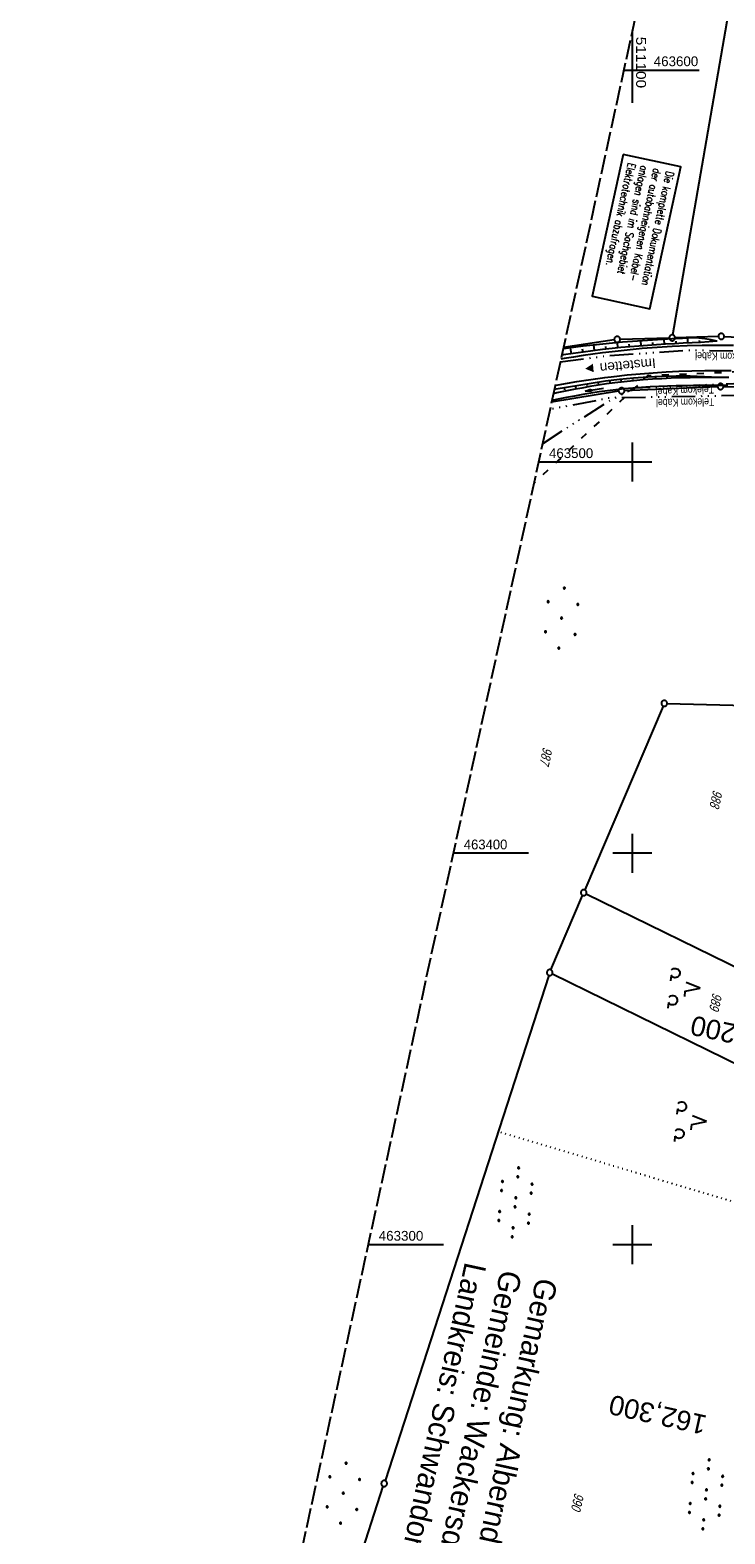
# Model space of a CAD drawing. Extents: x 510946 to 511423, y 462842 to 463807.
# Tile 15 of 32: x 510946 to 511124, y 463226 to 463610. Entities that reach past the tile are written whole.
import ezdxf
from ezdxf.enums import TextEntityAlignment as Align

# ---------------------------------------------------------------- set-up
doc = ezdxf.new("R2010")
doc.units = 0
doc.header["$LTSCALE"] = 10
doc.header["$MEASUREMENT"] = 0
for name, pattern in [('ACAD_ISO03W100', [30, 12, -18]), ('ACAD_ISO14W100', [25.5, 12, -3, 0.5, -3, 0.5, -3, 0.5, -3]), ('AUSGEZOGEN', [0]), ('LT00', [0]), ('LT14', [0.6, 0.5, -0.1]), ('LT17', [0.15, 0.1, -0.05]), ('PUNKTX2_STR', [0.6, 0.1, -0.5])]:
    doc.linetypes.add(name, pattern=pattern)
doc.layers.get('0').update_dxf_attribs({"linetype": 'LT00'})
for name, color, linetype in [('--EK_FBR', 1, 'LT00'), ('--EK_ST-93-1', 30, 'LT17'), ('BAB-KABEL_TEXT_KASTEN', 224, 'Continuous'), ('DFK_FLUR_NR', 250, 'LT00'), ('DFK_GZPKT', 250, 'LT00'), ('DFK_KATASTER', 250, 'LT00'), ('DFK_NUTZUNG', 250, 'LT00'), ('DFK_NUTZUNGSGRENZE', 70, 'PUNKTX2_STR'), ('GRENZNAME_B', 250, 'Continuous'), ('ORTSRICHTUNG', 7, 'Continuous'), ('PFEIL', 140, 'AUSGEZOGEN'), ('TELEKOM', 210, 'ACAD_ISO14W100'), ('TELEKOM_TEXT', 210, 'Continuous'), ('V105_AFBR_BAB', 250, 'LT00'), ('V105_BOESCH', 250, 'LT00'), ('V105_BOSCHUNG', 250, 'LT00'), ('V105_GRABEN', 250, 'LT00'), ('V105_RASTER', 250, 'LT00'), ('WASSERLTG', 130, 'ACAD_ISO03W100')]:
    doc.layers.add(name, color=color, linetype=linetype)
doc.layers.add('-BLATT_105-RAND', color=7, linetype='LT14', plot=False)
doc.styles.add('Beschrift', font='ARIAL.TTF')
doc.styles.add('ROMANS', font='romans.shx', dxfattribs={"width": 0.8})
doc.styles.get("Standard").update_dxf_attribs({"font": 'ARIAL.TTF'})
doc.styles.add('UNIR-H', font='unir_h.shx', dxfattribs={"width": 0.8})
doc.styles.add('Versorgungsltg', font='ARIAL.TTF', dxfattribs={"width": 0.8, "height": 2})

# ---------------------------------------------------------------- blocks, each defined once
blk = doc.blocks.new('SYMB7010')
at = {"color": 0, "linetype": 'ByBlock'}
for points in [[(-0.031408, 0.499213), (-0.093728, 0.49134), (-0.15457, 0.475719), (-0.212975, 0.452595), (-0.268021, 0.422333), (-0.31884, 0.385411), (-0.36463, 0.342411), (-0.40467, 0.29401), (-0.438329, 0.240973), (-0.465074, 0.184136), (-0.484486, 0.124395), (-0.496256, 0.062692), (-0.5002, 0)], [(-0.5002, 0), (-0.496256, -0.062692), (-0.484486, -0.124395), (-0.465075, -0.184136), (-0.438329, -0.240973), (-0.404671, -0.29401), (-0.36463, -0.342411), (-0.31884, -0.385411), (-0.268021, -0.422333), (-0.212975, -0.452595), (-0.154571, -0.475719), (-0.093728, -0.49134), (-0.031408, -0.499213), (0.031408, -0.499213)], [(0.5002, 0), (0.496256, 0.062692), (0.484485, 0.124395), (0.465074, 0.184136), (0.438329, 0.240973), (0.40467, 0.29401), (0.36463, 0.342411), (0.31884, 0.385411), (0.268021, 0.422333), (0.212975, 0.452595), (0.15457, 0.475719), (0.093728, 0.49134), (0.031408, 0.499213), (-0.031408, 0.499213)], [(0.031408, -0.499213), (0.093728, -0.491341), (0.15457, -0.475719), (0.212975, -0.452595), (0.268021, -0.422333), (0.31884, -0.385411), (0.36463, -0.342411), (0.404671, -0.294011), (0.438329, -0.240974), (0.465075, -0.184136), (0.484486, -0.124395), (0.496256, -0.062692), (0.500201, 0)]]:
    blk.add_lwpolyline(points, dxfattribs=at)
blk = doc.blocks.new('Ackerland7')
at = {"layer": 'DFK_NUTZUNG', "color": 0, "linetype": 'ByBlock'}
for p, q in [((-4, 3.93), (-4, 3.67)), ((-3.95, 3.63), (-3.95, 3.97)), ((-3.9, 3.99), (-3.9, 3.61)), ((-3.85, 3.6), (-3.85, 4)), ((-3.8, 3.99), (-3.8, 3.61)), ((-3.75, 3.63), (-3.75, 3.97)), ((-3.7, 3.93), (-3.7, 3.67)), ((3.7, 3.93), (3.7, 3.67)), ((3.75, 3.63), (3.75, 3.97)), ((3.8, 3.99), (3.8, 3.61)), ((3.85, 3.6), (3.85, 4)), ((3.9, 3.99), (3.9, 3.61)), ((3.95, 3.63), (3.95, 3.97)), ((4, 3.93), (4, 3.67)), ((-7.85, 0.13), (-7.85, -0.13)), ((-7.8, -0.17), (-7.8, 0.17)), ((-7.75, 0.19), (-7.75, -0.19)), ((-7.7, -0.2), (-7.7, 0.2)), ((-7.65, 0.19), (-7.65, -0.19)), ((-7.6, -0.17), (-7.6, 0.17)), ((-7.55, 0.13), (-7.55, -0.13)), ((-7.5, 0), (-7.5, 0)), ((-3.65, 3.8), (-3.65, 3.8)), ((-0.15, 0.13), (-0.15, -0.13)), ((-0.1, -0.17), (-0.1, 0.17)), ((-0.05, 0.19), (-0.05, -0.19)), ((0, -0.2), (0, 0.2)), ((0.05, 0.19), (0.05, -0.19)), ((0.1, -0.17), (0.1, 0.17)), ((0.15, 0.13), (0.15, -0.13)), ((0.2, 0), (0.2, 0)), ((4.05, 3.8), (4.05, 3.8)), ((7.55, 0.13), (7.55, -0.13)), ((7.6, -0.17), (7.6, 0.17)), ((7.65, 0.19), (7.65, -0.19)), ((7.7, -0.2), (7.7, 0.2)), ((7.75, 0.19), (7.75, -0.19)), ((7.8, -0.17), (7.8, 0.17)), ((7.85, 0.13), (7.85, -0.13)), ((7.9, 0), (7.9, 0)), ((-4, -3.67), (-4, -3.93)), ((-3.95, -3.97), (-3.95, -3.63)), ((-3.9, -3.61), (-3.9, -3.99)), ((-3.85, -4), (-3.85, -3.6)), ((-3.8, -3.61), (-3.8, -3.99)), ((-3.75, -3.97), (-3.75, -3.63)), ((-3.7, -3.67), (-3.7, -3.93)), ((-3.65, -3.8), (-3.65, -3.8)), ((3.7, -3.67), (3.7, -3.93)), ((3.75, -3.97), (3.75, -3.63)), ((3.8, -3.61), (3.8, -3.99)), ((3.85, -4), (3.85, -3.6)), ((3.9, -3.61), (3.9, -3.99)), ((3.95, -3.97), (3.95, -3.63)), ((4, -3.67), (4, -3.93)), ((4.05, -3.8), (4.05, -3.8))]:
    blk.add_line(p, q, dxfattribs=at)
for points in [[(-3.65, 3.8), (-3.67, 3.89), (-3.73, 3.96), (-3.81, 3.99), (-3.89, 3.99), (-3.97, 3.96), (-4.03, 3.89), (-4.05, 3.8), (-4.03, 3.71), (-3.97, 3.64), (-3.89, 3.6), (-3.81, 3.6), (-3.73, 3.64), (-3.67, 3.71), (-3.65, 3.8)], [(4.05, 3.8), (4.03, 3.89), (3.97, 3.96), (3.89, 3.99), (3.81, 3.99), (3.73, 3.96), (3.67, 3.89), (3.65, 3.8), (3.67, 3.71), (3.73, 3.64), (3.81, 3.61), (3.89, 3.61), (3.97, 3.64), (4.03, 3.71), (4.05, 3.8)], [(-7.5, 0), (-7.52, 0.09), (-7.58, 0.16), (-7.66, 0.19), (-7.74, 0.19), (-7.82, 0.16), (-7.88, 0.09), (-7.9, 0)], [(0.2, 0), (0.18, 0.09), (0.12, 0.16), (0.04, 0.19), (-0.04, 0.19), (-0.12, 0.16), (-0.18, 0.09), (-0.2, 0)], [(-0.2, 0), (-0.18, -0.09), (-0.12, -0.16), (-0.04, -0.19), (0.04, -0.19), (0.12, -0.16), (0.18, -0.09), (0.2, 0)], [(7.9, 0), (7.88, 0.09), (7.82, 0.16), (7.74, 0.19), (7.66, 0.19), (7.58, 0.16), (7.52, 0.09), (7.5, 0)], [(7.5, 0), (7.52, -0.09), (7.58, -0.16), (7.66, -0.19), (7.74, -0.19), (7.82, -0.16), (7.88, -0.09), (7.9, 0)], [(-7.9, 0), (-7.88, -0.09), (-7.82, -0.16), (-7.74, -0.19), (-7.66, -0.19), (-7.58, -0.16), (-7.52, -0.09), (-7.5, 0)], [(-3.65, -3.8), (-3.67, -3.71), (-3.73, -3.64), (-3.81, -3.61), (-3.89, -3.61), (-3.97, -3.64), (-4.03, -3.71), (-4.05, -3.8), (-4.03, -3.89), (-3.97, -3.96), (-3.89, -3.99), (-3.81, -3.99), (-3.73, -3.96), (-3.67, -3.89), (-3.65, -3.8)], [(4.05, -3.8), (4.03, -3.71), (3.97, -3.64), (3.89, -3.61), (3.81, -3.61), (3.73, -3.64), (3.67, -3.71), (3.65, -3.8), (3.67, -3.89), (3.73, -3.96), (3.81, -3.99), (3.89, -3.99), (3.97, -3.96), (4.03, -3.89), (4.05, -3.8)]]:
    blk.add_lwpolyline(points, dxfattribs=at)
blk = doc.blocks.new('SYMB7201')
at = {"color": 0, "linetype": 'ByBlock'}
for p, q in [((0, 0.385), (-0.11, 0.015)), ((-0.255, -0.385), (-0.115, -0.385)), ((0.445, -0.385), (0.585, -0.385))]:
    blk.add_line(p, q, dxfattribs=at)
for points in [[(0.25, 0.015), (0.11, 0.015), (0, 0.385)], [(-0.393816, -0.383308), (-0.416239, -0.362945), (-0.432849, -0.337617), (-0.442589, -0.308936), (-0.444836, -0.27873), (-0.439449, -0.248923), (-0.426769, -0.221415), (-0.407606, -0.197958), (-0.38318, -0.180047), (-0.355047, -0.168823), (-0.325, -0.165), (-0.294953, -0.168823), (-0.26682, -0.180047), (-0.242394, -0.197959), (-0.223231, -0.221415), (-0.210551, -0.248923), (-0.205164, -0.27873), (-0.207411, -0.308936), (-0.21715, -0.337617), (-0.233761, -0.362945), (-0.256184, -0.383308)], [(0.306185, -0.383308), (0.283761, -0.362945), (0.267151, -0.337617), (0.257411, -0.308936), (0.255164, -0.27873), (0.260552, -0.248923), (0.273231, -0.221415), (0.292394, -0.197958), (0.31682, -0.180047), (0.344953, -0.168823), (0.375, -0.165), (0.405047, -0.168823), (0.43318, -0.180047), (0.457606, -0.197959), (0.476769, -0.221415), (0.489449, -0.248923), (0.494836, -0.27873), (0.492589, -0.308936), (0.48285, -0.337617), (0.466239, -0.362945), (0.443816, -0.383308)]]:
    blk.add_lwpolyline(points, dxfattribs=at)
blk = doc.blocks.new('SYMB7110')
at = {"color": 0, "linetype": 'ByBlock'}
for p, q in [((-0.515, 0.392919), (-0.515, 0.367081)), ((-0.51, 0.362895), (-0.51, 0.397105)), ((-0.505, 0.399164), (-0.505, 0.360836)), ((-0.5, 0.360204), (-0.5, 0.399796)), ((-0.495, 0.399164), (-0.495, 0.360836)), ((-0.49, 0.362895), (-0.49, 0.397105)), ((-0.485, 0.392919), (-0.485, 0.367081)), ((-0.285, 0.392919), (-0.285, 0.367081)), ((-0.28, 0.362895), (-0.28, 0.397105)), ((-0.275, 0.399164), (-0.275, 0.360836)), ((-0.27, 0.360204), (-0.27, 0.399796)), ((-0.265, 0.399164), (-0.265, 0.360836)), ((-0.26, 0.362895), (-0.26, 0.397105)), ((-0.255, 0.392919), (-0.255, 0.367081)), ((0.255, 0.392919), (0.255, 0.367081)), ((0.26, 0.362895), (0.26, 0.397105)), ((0.265, 0.399164), (0.265, 0.360836)), ((0.27, 0.360204), (0.27, 0.399796)), ((0.275, 0.399164), (0.275, 0.360836)), ((0.28, 0.362895), (0.28, 0.397105)), ((0.285, 0.392919), (0.285, 0.367081)), ((0.485, 0.392919), (0.485, 0.367081)), ((0.49, 0.362895), (0.49, 0.397105)), ((0.495, 0.399164), (0.495, 0.360836)), ((0.5, 0.360204), (0.5, 0.399796)), ((0.505, 0.399164), (0.505, 0.360836)), ((0.51, 0.362895), (0.51, 0.397105)), ((0.515, 0.392919), (0.515, 0.367081)), ((-0.9, 0.012919), (-0.9, -0.012919)), ((-0.895, -0.017106), (-0.895, 0.017105)), ((-0.89, 0.019164), (-0.89, -0.019164)), ((-0.885, -0.019797), (-0.885, 0.019796)), ((-0.88, 0.019164), (-0.88, -0.019164)), ((-0.875, -0.017106), (-0.875, 0.017105)), ((-0.87, 0.012919), (-0.87, -0.012919)), ((-0.865, -0.000126), (-0.865, 0.000145)), ((-0.67, 0.012919), (-0.67, -0.012919)), ((-0.665, -0.017106), (-0.665, 0.017105)), ((-0.66, 0.019164), (-0.66, -0.019164)), ((-0.655, -0.019797), (-0.655, 0.019796)), ((-0.65, 0.019164), (-0.65, -0.019164)), ((-0.645, -0.017106), (-0.645, 0.017105)), ((-0.64, 0.012919), (-0.64, -0.012919)), ((-0.635, -0.000126), (-0.635, 0.000145)), ((-0.48, 0.379874), (-0.48, 0.380145)), ((-0.25, 0.379874), (-0.25, 0.380146)), ((-0.13, 0.012919), (-0.13, -0.012919)), ((-0.125, -0.017105), (-0.125, 0.017105)), ((-0.12, 0.019164), (-0.12, -0.019164)), ((-0.115, -0.019796), (-0.115, 0.019796)), ((-0.11, 0.019164), (-0.11, -0.019164)), ((-0.105, -0.017105), (-0.105, 0.017105)), ((-0.1, 0.012919), (-0.1, -0.012919)), ((-0.095, -0.000126), (-0.095, 0.000146)), ((0.1, 0.012919), (0.1, -0.012919)), ((0.105, -0.017105), (0.105, 0.017105)), ((0.11, 0.019164), (0.11, -0.019164)), ((0.115, -0.019796), (0.115, 0.019796)), ((0.12, 0.019164), (0.12, -0.019164)), ((0.125, -0.017105), (0.125, 0.017105)), ((0.13, 0.012919), (0.13, -0.012919)), ((0.135, -0.000126), (0.135, 0.000146)), ((0.29, 0.379874), (0.29, 0.380145)), ((0.52, 0.379874), (0.52, 0.380146)), ((0.64, 0.012919), (0.64, -0.012919)), ((0.645, -0.017105), (0.645, 0.017105)), ((0.65, 0.019164), (0.65, -0.019164)), ((0.655, -0.019796), (0.655, 0.019796)), ((0.66, 0.019164), (0.66, -0.019164)), ((0.665, -0.017105), (0.665, 0.017105)), ((0.67, 0.012919), (0.67, -0.012919)), ((0.675, -0.000126), (0.675, 0.000146)), ((0.87, 0.012919), (0.87, -0.012919)), ((0.875, -0.017105), (0.875, 0.017105)), ((0.88, 0.019164), (0.88, -0.019164)), ((0.885, -0.019796), (0.885, 0.019796)), ((0.89, 0.019164), (0.89, -0.019164)), ((0.895, -0.017105), (0.895, 0.017105)), ((0.9, 0.012919), (0.9, -0.012919)), ((0.905, -0.000126), (0.905, 0.000146)), ((-0.515, -0.367081), (-0.515, -0.392919)), ((-0.51, -0.397105), (-0.51, -0.362895)), ((-0.505, -0.360836), (-0.505, -0.399164)), ((-0.5, -0.399796), (-0.5, -0.360204)), ((-0.495, -0.360836), (-0.495, -0.399164)), ((-0.49, -0.397106), (-0.49, -0.362895)), ((-0.485, -0.367081), (-0.485, -0.392919)), ((-0.48, -0.380126), (-0.48, -0.379855)), ((-0.285, -0.367081), (-0.285, -0.392919)), ((-0.28, -0.397105), (-0.28, -0.362895)), ((-0.275, -0.360836), (-0.275, -0.399164)), ((-0.27, -0.399796), (-0.27, -0.360204)), ((-0.265, -0.360836), (-0.265, -0.399164)), ((-0.26, -0.397105), (-0.26, -0.362895)), ((-0.255, -0.367081), (-0.255, -0.392919)), ((-0.25, -0.380126), (-0.25, -0.379855)), ((0.255, -0.367081), (0.255, -0.392919)), ((0.26, -0.397105), (0.26, -0.362895)), ((0.265, -0.360836), (0.265, -0.399164)), ((0.27, -0.399796), (0.27, -0.360204)), ((0.275, -0.360836), (0.275, -0.399164)), ((0.28, -0.397105), (0.28, -0.362895)), ((0.285, -0.367081), (0.285, -0.392919)), ((0.29, -0.380126), (0.29, -0.379855)), ((0.485, -0.367081), (0.485, -0.392919)), ((0.49, -0.397105), (0.49, -0.362895)), ((0.495, -0.360836), (0.495, -0.399164)), ((0.5, -0.399796), (0.5, -0.360204)), ((0.505, -0.360836), (0.505, -0.399164)), ((0.51, -0.397105), (0.51, -0.362895)), ((0.515, -0.367081), (0.515, -0.392919)), ((0.52, -0.380126), (0.52, -0.379855))]:
    blk.add_line(p, q, dxfattribs=at)
for points in [[(-0.48, 0.38), (-0.481981, 0.388678), (-0.48753, 0.395637), (-0.49555, 0.399499), (-0.50445, 0.399499), (-0.51247, 0.395637), (-0.518019, 0.388678), (-0.52, 0.38), (-0.518019, 0.371322), (-0.51247, 0.364363), (-0.50445, 0.360501), (-0.49555, 0.360501), (-0.48753, 0.364363), (-0.481981, 0.371322), (-0.48, 0.38)], [(-0.25, 0.38), (-0.251981, 0.388678), (-0.25753, 0.395637), (-0.26555, 0.399499), (-0.27445, 0.399499), (-0.28247, 0.395637), (-0.288019, 0.388678), (-0.29, 0.38), (-0.288019, 0.371322), (-0.28247, 0.364363), (-0.27445, 0.360501), (-0.26555, 0.360501), (-0.25753, 0.364363), (-0.251981, 0.371322), (-0.25, 0.38)], [(0.29, 0.38), (0.288019, 0.388678), (0.28247, 0.395637), (0.27445, 0.399499), (0.26555, 0.399499), (0.25753, 0.395637), (0.251981, 0.388678), (0.25, 0.38), (0.251981, 0.371322), (0.25753, 0.364363), (0.26555, 0.360501), (0.27445, 0.360501), (0.28247, 0.364363), (0.288019, 0.371322), (0.29, 0.38)], [(0.52, 0.38), (0.518019, 0.388678), (0.51247, 0.395637), (0.50445, 0.399499), (0.495549, 0.399499), (0.48753, 0.395637), (0.481981, 0.388678), (0.48, 0.38), (0.481981, 0.371322), (0.48753, 0.364363), (0.495549, 0.360501), (0.50445, 0.360501), (0.51247, 0.364363), (0.518019, 0.371322), (0.52, 0.38)], [(-0.865, 0), (-0.866981, 0.008678), (-0.87253, 0.015637), (-0.88055, 0.019498), (-0.88945, 0.019498), (-0.89747, 0.015637), (-0.903019, 0.008678), (-0.905, 0)], [(-0.905, 0), (-0.903019, -0.008678), (-0.89747, -0.015637), (-0.88945, -0.019499), (-0.88055, -0.019499), (-0.87253, -0.015637), (-0.866981, -0.008678), (-0.865, 0)], [(-0.635, 0), (-0.636981, 0.008678), (-0.64253, 0.015637), (-0.65055, 0.019498), (-0.65945, 0.019498), (-0.66747, 0.015637), (-0.673019, 0.008678), (-0.675, 0)], [(-0.675, 0), (-0.673019, -0.008678), (-0.66747, -0.015637), (-0.65945, -0.019499), (-0.65055, -0.019499), (-0.64253, -0.015637), (-0.636981, -0.008678), (-0.635, 0)], [(-0.095, 0), (-0.096981, 0.008678), (-0.10253, 0.015637), (-0.11055, 0.019499), (-0.11945, 0.019499), (-0.12747, 0.015637), (-0.133019, 0.008678), (-0.135, 0)], [(-0.135, 0), (-0.133019, -0.008678), (-0.12747, -0.015637), (-0.11945, -0.019499), (-0.11055, -0.019499), (-0.10253, -0.015637), (-0.096981, -0.008678), (-0.095, 0)], [(0.135, 0), (0.133019, 0.008678), (0.12747, 0.015637), (0.11945, 0.019499), (0.11055, 0.019499), (0.10253, 0.015637), (0.096981, 0.008678), (0.095, 0)], [(0.095, 0), (0.096981, -0.008678), (0.10253, -0.015637), (0.11055, -0.019499), (0.11945, -0.019499), (0.12747, -0.015637), (0.133019, -0.008678), (0.135, 0)], [(0.675, 0), (0.673019, 0.008678), (0.66747, 0.015637), (0.65945, 0.019499), (0.65055, 0.019499), (0.64253, 0.015637), (0.636981, 0.008678), (0.635, 0)], [(0.635, 0), (0.636981, -0.008678), (0.64253, -0.015637), (0.65055, -0.019499), (0.65945, -0.019499), (0.66747, -0.015637), (0.673019, -0.008678), (0.675, 0)], [(0.905, 0), (0.903019, 0.008678), (0.89747, 0.015637), (0.88945, 0.019499), (0.88055, 0.019499), (0.87253, 0.015637), (0.866981, 0.008678), (0.865, 0)], [(0.865, 0), (0.866981, -0.008678), (0.87253, -0.015637), (0.88055, -0.019499), (0.88945, -0.019499), (0.89747, -0.015637), (0.903019, -0.008678), (0.905, 0)], [(-0.48, -0.38), (-0.481981, -0.371322), (-0.48753, -0.364363), (-0.49555, -0.360501), (-0.50445, -0.360501), (-0.51247, -0.364363), (-0.518019, -0.371322), (-0.52, -0.38), (-0.518019, -0.388678), (-0.51247, -0.395637), (-0.50445, -0.399499), (-0.49555, -0.399499), (-0.48753, -0.395637), (-0.481981, -0.388678), (-0.48, -0.38)], [(-0.25, -0.38), (-0.251981, -0.371322), (-0.25753, -0.364363), (-0.26555, -0.360501), (-0.27445, -0.360501), (-0.28247, -0.364363), (-0.288019, -0.371322), (-0.29, -0.38), (-0.288019, -0.388678), (-0.28247, -0.395637), (-0.27445, -0.399499), (-0.26555, -0.399499), (-0.25753, -0.395637), (-0.251981, -0.388678), (-0.25, -0.38)], [(0.29, -0.38), (0.288019, -0.371322), (0.28247, -0.364363), (0.27445, -0.360501), (0.26555, -0.360501), (0.25753, -0.364363), (0.251981, -0.371322), (0.25, -0.38), (0.251981, -0.388678), (0.25753, -0.395637), (0.26555, -0.399499), (0.27445, -0.399499), (0.28247, -0.395637), (0.288019, -0.388678), (0.29, -0.38)], [(0.52, -0.38), (0.518019, -0.371322), (0.51247, -0.364363), (0.50445, -0.360501), (0.495549, -0.360501), (0.48753, -0.364363), (0.481981, -0.371322), (0.48, -0.38), (0.481981, -0.388678), (0.48753, -0.395637), (0.495549, -0.399499), (0.50445, -0.399499), (0.51247, -0.395637), (0.518019, -0.388678), (0.52, -0.38)]]:
    blk.add_lwpolyline(points, dxfattribs=at)
blk = doc.blocks.new('Pfreil3')
at = {"layer": 'PFEIL'}
blk.add_hatch(color=256, dxfattribs=at).paths.add_polyline_path([(-1.55, 0.27), (-1.55, -0.27), (0, 0)])
for p, q in [((-1.55, 0), (-4.83, 0)), ((-1.55, -0.27), (-1.55, 0.27)), ((-1.55, 0.27), (0, 0)), ((0, 0), (-1.55, -0.27))]:
    blk.add_line(p, q, dxfattribs=at)

msp = doc.modelspace()

# ---------------------------------------------------------------- linework, layer by layer
at = {"layer": '--EK_FBR'}
for points in [[(511125.85, 463529.76), (511121.69, 463529.8), (511117.85, 463529.77), (511114, 463529.66), (511110.16, 463529.49), (511106.32, 463529.26), (511102.48, 463528.96), (511098.66, 463528.59), (511094.83, 463528.17), (511092.37, 463527.86), (511089.9, 463527.52), (511087.44, 463527.17), (511084.98, 463526.8), (511082.52, 463526.42), (511081.72, 463526.29)], [(511080.26, 463519.6), (511081.05, 463519.73), (511083.43, 463520.13), (511085.81, 463520.52), (511088.19, 463520.89), (511090.58, 463521.24), (511092.97, 463521.57), (511095.36, 463521.87), (511098.66, 463522.23), (511101.96, 463522.55), (511105.27, 463522.81), (511108.59, 463523.02), (511111.91, 463523.18), (511115.23, 463523.29), (511118.55, 463523.35), (511121.87, 463523.37), (511125.29, 463523.34)]]:
    msp.add_lwpolyline(points, dxfattribs=at)
at = {"layer": '-BLATT_105-RAND'}
msp.add_lwpolyline([(511142.88, 463807.06), (510946, 462903.25), (511226.43, 462842.17), (511423.3, 463745.98), (511142.88, 463807.06)], dxfattribs=at)
at = {"layer": 'BAB-KABEL_TEXT_KASTEN', "linetype": 'AUSGEZOGEN'}
msp.add_lwpolyline([(511097.62, 463578.58), (511089.73, 463542.37), (511104.45, 463539.16), (511112.34, 463575.38)], close=True, dxfattribs=at)
at = {"layer": 'DFK_KATASTER'}
for p, q in [((511110.31, 463532.47), (511157.51, 463803.87)), ((511095.37, 463531.23), (511082.37, 463529.27)), ((511096.86, 463531.36), (511109.43, 463531.71)), ((511121.98, 463532.08), (511110.93, 463531.75)), ((511123.48, 463532.06), (511143.93, 463531.05)), ((511096.48, 463518.08), (511079.33, 463515.32)), ((511097.97, 463518.23), (511121.79, 463519.26)), ((511123.29, 463519.27), (511142.71, 463518.67)), ((511107.86, 463437.62), (511087.84, 463390.63)), ((511108.9, 463438.29), (511158.67, 463437.08)), ((511079.15, 463370.21), (511087.26, 463389.25)), ((511088.22, 463389.61), (511145.12, 463361.77)), ((511078.63, 463368.81), (511036.77, 463239.67)), ((511079.53, 463369.19), (511141.54, 463338.82)), ((510998.24, 463120.76), (511036.31, 463238.25))]:
    msp.add_line(p, q, dxfattribs=at)
at = {"layer": 'DFK_NUTZUNGSGRENZE', "ltscale": 0.2}
msp.add_line((511138.97, 463306.98), (511065.68, 463328.86), dxfattribs=at)
at = {"layer": 'TELEKOM', "ltscale": 0.05, "flags": 128}
for points in [[(511081.57, 463525.61), (511093.66, 463527.15), (511114.78, 463528.6), (511137.71, 463528.24), (511157, 463524.97), (511171.74, 463522.32), (511180.88, 463508.13), (511180.16, 463503.81), (511222.61, 463495.38), (511249.78, 463491.39), (511265.59, 463512.17), (511343.88, 463514.06), (511372.97, 463514.92)], [(511077.01, 463504.67), (511086.43, 463510.74), (511095.09, 463516.27), (511100.63, 463518.92), (511127.93, 463520.16), (511135.87, 463519.2), (511170.53, 463513.91), (511172.94, 463502.36), (511179.2, 463501.88), (511180.16, 463503.81)], [(511172.94, 463502.36), (511168.45, 463512.46), (511142.7, 463516.31), (511130.91, 463517.03), (511094.08, 463516.31), (511078.91, 463513.42)]]:
    msp.add_lwpolyline(points, dxfattribs=at)
at = {"layer": 'V105_AFBR_BAB'}
for points in [[(511125.85, 463529.76), (511121.69, 463529.8), (511117.85, 463529.77), (511114, 463529.66), (511110.16, 463529.49), (511106.32, 463529.26), (511102.48, 463528.96), (511098.66, 463528.59), (511094.83, 463528.17), (511092.37, 463527.86), (511089.9, 463527.52), (511087.44, 463527.17), (511084.98, 463526.8), (511082.52, 463526.42), (511081.72, 463526.29)], [(511080.26, 463519.6), (511081.05, 463519.73), (511083.43, 463520.13), (511085.81, 463520.52), (511088.19, 463520.89), (511090.58, 463521.24), (511092.97, 463521.57), (511095.36, 463521.87), (511098.66, 463522.23), (511101.96, 463522.55), (511105.27, 463522.81), (511108.59, 463523.02), (511111.91, 463523.18), (511115.23, 463523.29), (511118.55, 463523.35), (511121.87, 463523.37), (511125.29, 463523.34)]]:
    msp.add_lwpolyline(points, dxfattribs=at)
at = {"layer": 'V105_BOESCH'}
for points in [[(511121.69, 463530.86), (511120.13, 463531.18), (511118.55, 463531.43), (511116.96, 463531.6), (511115.36, 463531.69), (511112.8, 463531.57), (511110.25, 463531.44), (511107.69, 463531.3), (511105.14, 463531.15), (511102.59, 463530.99), (511100.04, 463530.81), (511097.49, 463530.61), (511094.94, 463530.39), (511092.44, 463530.14), (511089.94, 463529.87), (511087.44, 463529.57), (511084.94, 463529.26), (511082.45, 463528.93), (511082.29, 463528.91)], [(511121.69, 463530.86), (511119.56, 463530.66), (511117.43, 463530.52), (511115.29, 463530.46), (511113.01, 463530.33), (511110.73, 463530.2), (511108.45, 463530.07), (511106.18, 463529.93), (511103.9, 463529.78), (511101.63, 463529.61), (511099.35, 463529.42), (511097.08, 463529.22), (511094.82, 463528.99), (511092.33, 463528.71), (511089.85, 463528.4), (511087.37, 463528.07), (511084.89, 463527.72), (511082.42, 463527.35), (511081.93, 463527.27)], [(511122.04, 463521.6), (511118.43, 463521.79), (511114.8, 463521.9), (511111.18, 463521.91), (511107.56, 463521.83), (511103.94, 463521.67), (511100.32, 463521.41), (511096.72, 463521.07), (511093.12, 463520.64), (511080.02, 463518.49)]]:
    msp.add_lwpolyline(points, dxfattribs=at)
at = {"layer": 'V105_BOSCHUNG'}
for p, q in [((511108.22, 463530.06), (511108.14, 463531.33)), ((511114.21, 463530.4), (511114.14, 463531.63)), ((511117.21, 463530.51), (511117.18, 463531.05)), ((511120.2, 463530.71), (511120.16, 463531.18)), ((511084.41, 463527.65), (511084.19, 463529.16)), ((511087.37, 463528.07), (511087.27, 463528.8)), ((511090.34, 463528.47), (511090.16, 463529.89)), ((511093.31, 463528.82), (511093.23, 463529.52)), ((511096.28, 463529.14), (511096.15, 463530.5)), ((511099.26, 463529.42), (511099.2, 463530.08)), ((511102.24, 463529.66), (511102.15, 463530.96)), ((511105.23, 463529.87), (511105.19, 463530.51)), ((511111.22, 463530.23), (511111.18, 463530.86)), ((511088.33, 463519.85), (511088.39, 463519.5)), ((511091.24, 463520.33), (511091.35, 463519.62)), ((511094.15, 463520.77), (511094.2, 463520.41)), ((511097.07, 463521.11), (511097.15, 463520.43)), ((511100, 463521.39), (511100.03, 463521.06)), ((511102.94, 463521.61), (511102.98, 463520.99)), ((511105.88, 463521.77), (511105.89, 463521.48)), ((511108.82, 463521.87), (511108.84, 463521.34)), ((511111.76, 463521.91), (511111.76, 463521.68)), ((511114.7, 463521.9), (511114.7, 463521.53)), ((511117.64, 463521.82), (511117.64, 463521.7)), ((511120.58, 463521.69), (511120.57, 463521.6)), ((511079.8, 463517.48), (511079.8, 463517.46)), ((511082.53, 463518.9), (511082.61, 463518.47)), ((511085.43, 463519.38), (511085.57, 463518.61))]:
    msp.add_line(p, q, dxfattribs=at)
at = {"layer": 'V105_GRABEN'}
for points in [[(511124.41, 463519.57), (511122.28, 463519.55), (511120.06, 463519.54), (511117.84, 463519.52), (511115.62, 463519.5), (511113.4, 463519.47), (511111.18, 463519.43), (511108.97, 463519.37), (511106.75, 463519.29), (511104.54, 463519.19), (511102.33, 463519.06), (511100.13, 463518.89), (511097.93, 463518.7), (511095.73, 463518.47), (511093.62, 463518.2), (511091.51, 463517.9), (511089.41, 463517.58), (511087.31, 463517.22), (511085.21, 463516.84), (511083.12, 463516.44), (511081.02, 463516.03), (511079.41, 463515.7)], [(511124.67, 463521.6), (511122.04, 463521.6), (511119.62, 463521.59), (511117.2, 463521.57), (511114.78, 463521.53), (511112.36, 463521.47), (511109.94, 463521.39), (511107.53, 463521.28), (511105.12, 463521.14), (511102.71, 463520.97), (511100.3, 463520.76), (511097.9, 463520.51), (511095.51, 463520.22), (511093.38, 463519.93), (511091.26, 463519.61), (511089.15, 463519.26), (511087.03, 463518.88), (511084.92, 463518.49), (511082.81, 463518.07), (511080.7, 463517.64), (511079.79, 463517.45)]]:
    msp.add_lwpolyline(points, dxfattribs=at)
at = {"layer": 'V105_RASTER'}
for p, q in [((511100, 463591.73), (511100, 463610.23)), ((511117.03, 463600), (511097.77, 463600)), ((511100, 463495), (511100, 463505)), ((511075.99, 463500), (511105, 463500)), ((511100, 463395), (511100, 463405)), ((511073.47, 463400), (511054.21, 463400)), ((511105, 463400), (511095, 463400)), ((511100, 463295), (511100, 463305)), ((511032.42, 463300), (511051.69, 463300)), ((511095, 463300), (511105, 463300))]:
    msp.add_line(p, q, dxfattribs=at)
at = {"layer": 'WASSERLTG', "ltscale": 0.015, "flags": 128}
msp.add_lwpolyline([(511367.67, 463490.6), (511335.82, 463490.01), (511301.11, 463492.71), (511274.54, 463497.38), (511195.88, 463498.54), (511174.36, 463502.82), (511158.72, 463504.72), (511145.62, 463509.88), (511130.8, 463523.15), (511103.85, 463522.01), (511074.78, 463494.47)], dxfattribs=at)

# ---------------------------------------------------------------- block references
at = {"layer": 'DFK_GZPKT', "xscale": 1.500000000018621, "yscale": 1.5, "zscale": 1.5, "rotation": 264.7377099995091}
for p in [(511096.11, 463531.34), (511110.18, 463531.73), (511122.73, 463532.1), (511122.54, 463519.29), (511097.22, 463518.2), (511108.15, 463438.31), (511087.55, 463389.94), (511078.86, 463369.52), (511036.54, 463238.96)]:
    msp.add_blockref('SYMB7010', p, dxfattribs=at)
at = {"layer": 'DFK_NUTZUNG', "rotation": 264.7376999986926}
for p in [(511081.9, 463460.1), (511026.08, 463236.47)]:
    msp.add_blockref('Ackerland7', p, dxfattribs=at)
at = {"layer": 'DFK_NUTZUNG', "xscale": 10.00000000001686, "yscale": 10, "zscale": 10, "rotation": 264.7377100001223}
for name, p in [('SYMB7201', (511113.47, 463365.91)), ('SYMB7201', (511115.12, 463331.81)), ('SYMB7110', (511070.09, 463310.8)), ('SYMB7110', (511118.82, 463236.17))]:
    msp.add_blockref(name, p, dxfattribs=at)
at = {"layer": 'PFEIL', "rotation": 189.6498563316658}
msp.add_blockref('Pfreil3', (511087.88, 463518.05), dxfattribs=at)

# ---------------------------------------------------------------- texts
at = {"layer": '--EK_ST-93-1', "style": 'Beschrift'}
for s, rotation, p in [('162,200', -191.7844, (511139.71, 463350.99)), ('162,300', -192.4997, (511118.8, 463253.78))]:
    msp.add_text(s, height=5, rotation=rotation, dxfattribs=at).set_placement(p, align=Align.MIDDLE_LEFT)
at = {"layer": 'BAB-KABEL_TEXT_KASTEN', "insert": (511110.62, 463573.98), "char_height": 2, "width": 33.7438, "attachment_point": 1, "rotation": 257.7114, "style": 'ROMANS'}
msp.add_mtext('{\\W0.75;Die komplette Dokumentation der autobahneigenen Kabel-\\Panlagen sind im Sachgebiet Elektrotechnik abzufragen.}', dxfattribs=at)
at = {"layer": 'DFK_FLUR_NR', "oblique": 13.754, "width": 0.75}
for s, p in [('987', (511077.19, 463427.25)), ('988', (511120.66, 463416.32)), ('989', (511120.56, 463364.49)), ('990', (511085.23, 463236.69))]:
    msp.add_text(s, height=2.5, rotation=257.7114, dxfattribs=at).set_placement(p)
at = {"layer": 'GRENZNAME_B', "insert": (511080.93, 463290.59), "char_height": 5.6, "attachment_point": 1, "rotation": 257.7114, "style": 'UNIR-H'}
msp.add_mtext('{\\W1;Gemarkung: Alberndorf\\PGemeinde: Wackersdorf\\PLandkreis: Schwandorf}', dxfattribs=at)
at = {"layer": 'ORTSRICHTUNG', "insert": (511096.5, 463525.71), "char_height": 2.5, "attachment_point": 8, "rotation": 185.2821, "style": 'Beschrift'}
msp.add_mtext('Imstetten ►', dxfattribs=at)
at = {"layer": 'TELEKOM_TEXT', "style": 'Versorgungsltg', "width": 0.8}
for rotation, p in [(178.9446, (511123.52, 463527.95)), (182.3018, (511113.38, 463519.2)), (180.7987, (511113.47, 463516.19))]:
    msp.add_text('Telekom Kabel', height=2, rotation=rotation, dxfattribs=at).set_placement(p, align=Align.CENTER)
at = {"layer": 'V105_RASTER'}
for s, rotation, width, p in [(' 511100', -90.0006, 1.127, (511100.96, 463609.75)), (' 463600', -0.0007, 0.976, (511104.51, 463601.14)), (' 463500', -0.0007, 0.969, (511077.75, 463501)), (' 463400', -0.0007, 0.955, (511055.97, 463401)), (' 463300', -0.0007, 0.979, (511034.19, 463301))]:
    msp.add_text(s, height=2.5, rotation=rotation, dxfattribs=dict(at, width=width)).set_placement(p)

doc.saveas('drawing.dxf')
